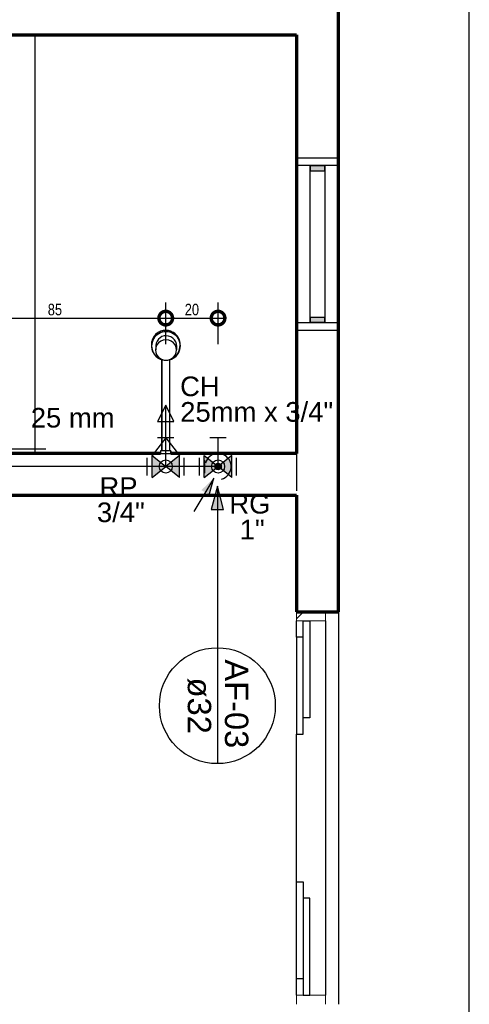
# Model space of a CAD drawing. Header units: millimetres. Extents: x -16331 to -10265, y -4113 to -3584.
# Tile 19 of 21: x -10321.65 to -10319.93, y -4103.8 to -4100.04. Entities that reach past the tile are written whole.
import ezdxf

# ---------------------------------------------------------------- set-up
doc = ezdxf.new("R2010")
doc.units = ezdxf.units.MM
for name, color, linetype in [('01 CONTORNO_dwg', 252, 'Continuous'), ('A-FLOR', 251, 'Continuous'), ('AF-Colunas', 4, 'Continuous'), ('AF-Condutos', 4, 'Continuous'), ('AF-Conexões', 4, 'Continuous'), ('AL-Textos conduto', 7, 'Continuous'), ('CV-Indicação coluna', 7, 'Continuous'), ('G-IMPT', 8, 'Continuous'), ('P-PIPE-IDEN', 7, 'Continuous'), ('Simbolos', 7, 'Continuous'), ('Simbolos_int', 8, 'Continuous'), ('Textos', 7, 'Continuous')]:
    doc.layers.add(name, color=color, linetype=linetype)
doc.styles.add('Arial', font='arial.ttf', dxfattribs={"height": 100})
doc.styles.add('Arial_4', font='arial.ttf', dxfattribs={"width": 0.8, "height": 0.044})
doc.styles.add('Arial_9', font='arial.ttf', dxfattribs={"height": 0.0625})
doc.dimstyles.new('COTAS', dxfattribs={"dimscale": 0.3048, "dimtxt": 0.044, "dimasz": 0.341207, "dimexe": 0.19685, "dimexo": 0.0625, "dimgap": 0.032808, "dimtad": 1, "dimdec": 0, "dimlfac": 100, "dimzin": 0, "dimdsep": 46, "dimtxsty": 'Arial_4', "dimblk1": 'DOTSMALL', "dimblk2": 'DOTSMALL', "dimsah": 1, "dimcen": 0.09, "dimdle": 0.065617, "dimazin": 0, "dimtfac": 1, "dimtdec": 0, "dimtix": 1, "dimtmove": 0, "dimatfit": 3, "dimfxl": 0.328084, "dimfxlon": 1, "dimtvp": 1, "dimtfill": 1, "dimtolj": 1, "dimtzin": 0, "dimarcsym": 2})

# ---------------------------------------------------------------- blocks, each defined once
blk = doc.blocks.new('Anotacao_Coluna - Coluna-1332778-9 COBERTURA')
at = {"layer": 'P-PIPE-IDEN'}
blk.add_line((-0.0062, 0), (0.0062, 0), dxfattribs=at)
blk.add_circle((0, 0), 0.0062, dxfattribs=at)
blk = doc.blocks.new('_DotSmall')
at = {"color": 0, "linetype": 'ByBlock', "const_width": 0.5}
blk.add_lwpolyline([(-0.0625, 0, 1), (0.0625, 0, 1)], format="xyb", close=True, dxfattribs=at)
blk = doc.blocks.new('*D178')
at = {"color": 0, "lineweight": -2, "transparency": 16777216}
for p, q in [((-10321.9359, -4101.2173), (-10321.9359, -4101.1179)), ((-10321.0889, -4101.2779), (-10321.0889, -4101.1179)), ((-10321.9559, -4101.1779), (-10321.0689, -4101.1779))]:
    blk.add_line(p, q, dxfattribs=at)
at = {"layer": 'Defpoints', "color": 0, "transparency": 16777216}
for p in [(-10321.0889, -4101.1779), (-10321.9359, -4101.2363), (-10321.0889, -4101.5101)]:
    blk.add_point(p, dxfattribs=at)
at = {"color": 0, "lineweight": -2, "transparency": 16777216, "xscale": 0.104, "yscale": 0.104, "zscale": 0.104, "rotation": 180}
blk.add_blockref('_DotSmall', (-10321.9359, -4101.1779), dxfattribs=at)
at = {"color": 0, "lineweight": -2, "transparency": 16777216, "xscale": 0.104, "yscale": 0.104, "zscale": 0.104}
blk.add_blockref('_DotSmall', (-10321.0889, -4101.1779), dxfattribs=at)
at = {"color": 0, "transparency": 16777216, "insert": (-10321.5124, -4101.1454), "char_height": 0.044, "attachment_point": 5, "style": 'Arial_4', "bg_fill": 3, "box_fill_scale": 1.1, "bg_fill_color": 256, "bg_fill_true_color": 13158600, "bg_fill_transparency": 0}
blk.add_mtext('\\A1;85', dxfattribs=at)
blk = doc.blocks.new('*D179')
at = {"color": 0, "lineweight": -2, "transparency": 16777216}
for p, q in [((-10321.0889, -4101.2779), (-10321.0889, -4101.1179)), ((-10320.889, -4101.2779), (-10320.889, -4101.1179)), ((-10321.1089, -4101.1779), (-10320.869, -4101.1779))]:
    blk.add_line(p, q, dxfattribs=at)
at = {"layer": 'Defpoints', "color": 0, "transparency": 16777216}
for p in [(-10320.889, -4101.1779), (-10321.0889, -4101.5101), (-10320.889, -4101.6352)]:
    blk.add_point(p, dxfattribs=at)
at = {"color": 0, "lineweight": -2, "transparency": 16777216, "xscale": 0.104, "yscale": 0.104, "zscale": 0.104, "rotation": 180}
blk.add_blockref('_DotSmall', (-10321.0889, -4101.1779), dxfattribs=at)
at = {"color": 0, "lineweight": -2, "transparency": 16777216, "xscale": 0.104, "yscale": 0.104, "zscale": 0.104}
blk.add_blockref('_DotSmall', (-10320.889, -4101.1779), dxfattribs=at)
at = {"color": 0, "transparency": 16777216, "insert": (-10320.989, -4101.1454), "char_height": 0.044, "attachment_point": 5, "style": 'Arial_4', "bg_fill": 3, "box_fill_scale": 1.1, "bg_fill_color": 256, "bg_fill_true_color": 13158600, "bg_fill_transparency": 0}
blk.add_mtext('\\A1;20', dxfattribs=at)
blk = doc.blocks.new('t2')
at = {"layer": '01 CONTORNO_dwg'}
h = blk.add_hatch(color=256, dxfattribs=at)
h.paths.add_polyline_path([(-10228.0301, -4123.1736), (-10228.0298, -4123.1701), (-10228.0301, -4123.1684)], flags=0)
h.paths.add_polyline_path([(-10228.0273, -4123.1521), (-10228.021, -4123.1393), (-10228.0134, -4123.1298), (-10228.0014, -4123.1213), (-10227.9881, -4123.1162), (-10227.9905, -4123.1165), (-10228.0027, -4123.1215), (-10228.014, -4123.1301), (-10228.0227, -4123.1413), (-10228.0272, -4123.1519)], flags=0)
blk.add_hatch(color=256, dxfattribs=at).paths.add_polyline_path([(-10227.9229, -4123.1521), (-10227.9282, -4123.1403), (-10227.9373, -4123.1292), (-10227.9481, -4123.1213), (-10227.9623, -4123.1159), (-10227.9609, -4123.1164), (-10227.9476, -4123.1219), (-10227.9362, -4123.1306), (-10227.9275, -4123.142), (-10227.9254, -4123.1465)], flags=0)
h = blk.add_hatch(color=256, dxfattribs=at)
h.paths.add_polyline_path([(-10227.948, -4123.2207), (-10227.9476, -4123.2205), (-10227.9448, -4123.2183)], flags=0)
h.paths.add_polyline_path([(-10227.9382, -4123.2134), (-10227.9362, -4123.2119), (-10227.9275, -4123.2007), (-10227.9218, -4123.1865), (-10227.9201, -4123.1734), (-10227.9207, -4123.173), (-10227.9224, -4123.1843), (-10227.9245, -4123.1929), (-10227.9305, -4123.2043), (-10227.9376, -4123.2127)], flags=0)
h.paths.add_polyline_path([(-10228.0119, -4123.2134), (-10228.02, -4123.204), (-10228.0257, -4123.1929), (-10228.0287, -4123.1808), (-10228.0297, -4123.1707), (-10228.0301, -4123.1738), (-10228.0282, -4123.1876), (-10228.0214, -4123.2024), (-10228.014, -4123.2119)], flags=0)
at = {"layer": 'G-IMPT', "true_color": 0x939598}
for points in [[(-10227.3722, -4122.5046), (-10227.3666, -4122.5046), (-10227.3666, -4122.4846), (-10227.4236, -4122.4846), (-10227.4236, -4122.5046)], [(-10227.3666, -4123.0846), (-10227.3666, -4123.0646), (-10227.4236, -4123.0646), (-10227.4236, -4123.0846)]]:
    blk.add_hatch(color=252, dxfattribs=at).paths.add_polyline_path(points, flags=0)
at = {"layer": '01 CONTORNO_dwg', "lineweight": 70}
for p, q in [((-10227.3151, -4124.1896), (-10227.3151, -4121.3796)), ((-10230.1951, -4121.9846), (-10227.4751, -4121.9846)), ((-10227.4751, -4121.9846), (-10227.4751, -4123.5846)), ((-10227.9951, -4123.5846), (-10230.1951, -4123.5846)), ((-10227.4751, -4123.5846), (-10227.9551, -4123.5846)), ((-10230.4608, -4123.7446), (-10227.4751, -4123.7446)), ((-10227.4751, -4123.7446), (-10227.4751, -4124.1896)), ((-10227.4751, -4124.1896), (-10227.3151, -4124.1896))]:
    blk.add_line(p, q, dxfattribs=at)
at = {"layer": '01 CONTORNO_dwg'}
for p, q in [((-10228.0301, -4123.1684), (-10228.0301, -4123.1736)), ((-10227.9201, -4123.1736), (-10227.9201, -4123.1684)), ((-10228.0131, -4123.1739), (-10228.0131, -4123.1892)), ((-10227.9331, -4123.1892), (-10227.9331, -4123.1739)), ((-10227.9901, -4123.226), (-10227.9901, -4123.5746)), ((-10227.9901, -4123.5746), (-10227.9901, -4123.226)), ((-10227.9601, -4123.5746), (-10227.9601, -4123.226)), ((-10227.96, -4123.5746), (-10227.96, -4123.2246)), ((-10227.9901, -4123.5746), (-10227.9951, -4123.5746)), ((-10227.9951, -4123.5746), (-10227.9951, -4123.5846)), ((-10227.9951, -4123.5746), (-10227.9951, -4123.5846)), ((-10227.9551, -4123.5746), (-10227.9951, -4123.5746)), ((-10227.9951, -4123.5846), (-10227.9751, -4123.5846)), ((-10227.9951, -4123.5846), (-10227.9551, -4123.5846)), ((-10227.9751, -4123.5846), (-10227.9551, -4123.5846)), ((-10227.9551, -4123.5746), (-10227.9601, -4123.5746)), ((-10227.9551, -4123.5846), (-10227.9551, -4123.5746)), ((-10227.9551, -4123.5746), (-10227.9551, -4123.5846)), ((-10227.4751, -4123.5746), (-10227.4751, -4123.727)), ((-10227.3151, -4124.1896), (-10227.3151, -4125.6896))]:
    blk.add_line(p, q, dxfattribs=at)
for centre, major_axis, ratio, start_param, end_param in [((-10227.9751, -4123.1687), (-0.055, 0), 0.984808, 4.712389, 6.508183), ((-10227.9741, -4123.174), (-0.055, 0), 0.986771, 4.712389, 7.853982), ((-10227.9751, -4123.1684), (-0.055, 0), 0.984808, 4.712389, 6.162408), ((-10227.9731, -4123.1742), (-0.04, 0), 0.984808, 4.712389, 6.409808), ((-10227.9751, -4123.1684), (-0.055, 0), 0.984808, 3.26237, 4.712389), ((-10227.9751, -4123.1687), (-0.055, 0), 0.984808, 2.916595, 4.712389), ((-10227.9741, -4123.174), (-0.0549, 0), 0.988552, 1.570796, 4.712389), ((-10227.9731, -4123.1742), (-0.04, 0), 0.984808, 2.882805, 4.712389), ((-10227.9751, -4123.1736), (-0.055, 0), 0.984808, 6.228991, 7.330383), ((-10227.9751, -4123.1684), (-0.055, 0), 0.984808, 6.27027, 6.283185), ((-10227.9741, -4123.1892), (-0.04, 0), 0.976997, 4.712389, 7.853982), ((-10227.9741, -4123.1892), (-0.04, 0), 0.976997, 1.570796, 4.712389), ((-10227.9751, -4123.1736), (-0.055, 0), 0.984808, 2.094395, 3.195787), ((-10227.9751, -4123.1684), (-0.055, 0), 0.984808, 3.141593, 3.154508), ((-10227.9731, -4123.1892), (-0.04, 0), 0.984808, 1.904802, 2.124408)]:
    blk.add_ellipse(centre, major_axis=major_axis, ratio=ratio, start_param=start_param, end_param=end_param, dxfattribs=at)
for points, knots in [([(-10227.9751, -4123.1146), (-10227.9799, -4123.1146), (-10227.9868, -4123.1154), (-10227.9958, -4123.1184), (-10228.0043, -4123.1224), (-10228.0119, -4123.128), (-10228.0182, -4123.1349), (-10228.0219, -4123.1401), (-10228.0247, -4123.1452), (-10228.0268, -4123.15), (-10228.0284, -4123.155), (-10228.0295, -4123.1601), (-10228.0301, -4123.1653), (-10228.0302, -4123.1722), (-10228.0295, -4123.1773), (-10228.0287, -4123.1808)], [0, 0, 0, 0, 0.142857, 0.214286, 0.285714, 0.428571, 0.5, 0.571429, 0.625, 0.678571, 0.732143, 0.785714, 0.839286, 0.892857, 1, 1, 1, 1]), ([(-10227.9215, -4123.1808), (-10227.9204, -4123.1762), (-10227.9197, -4123.1693), (-10227.9206, -4123.1601), (-10227.9227, -4123.151), (-10227.9266, -4123.1425), (-10227.932, -4123.1349), (-10227.9363, -4123.1301), (-10227.9407, -4123.1263), (-10227.9451, -4123.1232), (-10227.9496, -4123.1206), (-10227.9544, -4123.1184), (-10227.9594, -4123.1167), (-10227.9662, -4123.1151), (-10227.9715, -4123.1146), (-10227.9751, -4123.1146)], [0, 0, 0, 0, 0.142857, 0.214286, 0.285714, 0.428571, 0.5, 0.571429, 0.625, 0.678571, 0.732143, 0.785714, 0.839286, 0.892857, 1, 1, 1, 1]), ([(-10228.0287, -4123.1808), (-10228.0282, -4123.185), (-10228.0267, -4123.191), (-10228.0233, -4123.1987), (-10228.0203, -4123.2036), (-10228.0172, -4123.2078), (-10228.0141, -4123.2114), (-10228.0107, -4123.2146), (-10228.007, -4123.2176), (-10228.0031, -4123.2203), (-10227.9976, -4123.2233), (-10227.9932, -4123.225), (-10227.9901, -4123.226)], [0, 0, 0, 0, 0.2, 0.3, 0.4, 0.475, 0.55, 0.625, 0.7, 0.775, 0.85, 1, 1, 1, 1]), ([(-10227.9601, -4123.226), (-10227.956, -4123.2247), (-10227.9502, -4123.2223), (-10227.9431, -4123.2177), (-10227.9387, -4123.214), (-10227.935, -4123.2103), (-10227.932, -4123.2066), (-10227.9293, -4123.2028), (-10227.927, -4123.1987), (-10227.925, -4123.1944), (-10227.9229, -4123.1885), (-10227.9219, -4123.184), (-10227.9215, -4123.1808)], [0, 0, 0, 0, 0.2, 0.3, 0.4, 0.475, 0.55, 0.625, 0.7, 0.775, 0.85, 1, 1, 1, 1])]:
    blk.add_open_spline(points, degree=3, knots=knots, dxfattribs=at)
at = {"layer": 'A-FLOR'}
for p, q in [((-10226.8151, -4126.8046), (-10226.8151, -4118.6646)), ((-10228.4751, -4121.9846), (-10228.4751, -4123.5846))]:
    blk.add_line(p, q, dxfattribs=at)
at = {"layer": 'G-IMPT', "color": 252, "true_color": 0x939598}
for p, q in [((-10227.4751, -4122.4546), (-10227.3151, -4122.4546)), ((-10227.4751, -4122.4846), (-10227.4751, -4122.4546)), ((-10227.3151, -4122.4546), (-10227.3151, -4122.4846)), ((-10227.3151, -4122.4846), (-10227.4751, -4122.4846)), ((-10227.4236, -4122.4846), (-10227.4236, -4122.5046)), ((-10227.3666, -4122.4846), (-10227.4236, -4122.4846)), ((-10227.4226, -4122.4846), (-10227.3676, -4122.4846)), ((-10227.4226, -4123.0846), (-10227.4226, -4122.4846)), ((-10227.3676, -4122.4846), (-10227.3676, -4123.0846)), ((-10227.3666, -4122.5046), (-10227.3666, -4122.4846)), ((-10227.4236, -4122.5046), (-10227.3666, -4122.5046)), ((-10227.4751, -4123.0846), (-10227.3151, -4123.0846)), ((-10227.4751, -4123.1146), (-10227.4751, -4123.0846)), ((-10227.4236, -4123.0646), (-10227.4236, -4123.0846)), ((-10227.3666, -4123.0646), (-10227.4236, -4123.0646)), ((-10227.4236, -4123.0846), (-10227.3666, -4123.0846)), ((-10227.3676, -4123.0846), (-10227.4226, -4123.0846)), ((-10227.3666, -4123.0846), (-10227.3666, -4123.0646)), ((-10227.3151, -4123.0846), (-10227.3151, -4123.1146)), ((-10227.3151, -4123.1146), (-10227.4751, -4123.1146)), ((-10227.4751, -4124.2871), (-10227.4751, -4124.2246)), ((-10227.4501, -4124.2246), (-10227.4251, -4124.2246)), ((-10227.4501, -4124.5946), (-10227.4501, -4124.2246)), ((-10227.4251, -4124.2246), (-10227.4251, -4124.5946)), ((-10227.3651, -4124.2246), (-10227.3651, -4125.6546)), ((-10227.4501, -4124.2871), (-10227.4751, -4124.2871)), ((-10227.4751, -4124.2871), (-10227.4751, -4124.6571)), ((-10227.4501, -4124.6571), (-10227.4501, -4124.2871)), ((-10227.4251, -4124.5946), (-10227.4501, -4124.5946)), ((-10227.4751, -4124.6571), (-10227.4501, -4124.6571)), ((-10227.4751, -4125.2221), (-10227.4751, -4124.6571)), ((-10227.4751, -4125.2221), (-10227.4501, -4125.2221)), ((-10227.4751, -4125.5921), (-10227.4751, -4125.2221)), ((-10227.4501, -4125.2221), (-10227.4501, -4125.5921)), ((-10227.4251, -4125.2846), (-10227.4501, -4125.2846)), ((-10227.4501, -4125.2846), (-10227.4501, -4125.6546)), ((-10227.4251, -4125.6546), (-10227.4251, -4125.2846)), ((-10227.4501, -4125.5921), (-10227.4751, -4125.5921)), ((-10227.4751, -4125.6546), (-10227.4751, -4125.5921)), ((-10227.4501, -4125.6546), (-10227.4251, -4125.6546))]:
    blk.add_line(p, q, dxfattribs=at)
at = {"layer": 'G-IMPT', "color": 252, "linetype": 'Continuous', "true_color": 0x939598}
blk.add_line((-10227.4751, -4124.216), (-10227.4487, -4124.1896), dxfattribs=at)
at = {"layer": 'G-IMPT', "color": 252, "lineweight": 20, "true_color": 0x939598}
for p, q in [((-10227.4751, -4124.2246), (-10227.4751, -4124.1896)), ((-10227.4501, -4124.2246), (-10227.4751, -4124.2246)), ((-10227.3651, -4124.2246), (-10227.4251, -4124.2246)), ((-10227.3651, -4124.1896), (-10227.3651, -4124.2246)), ((-10227.4751, -4125.6546), (-10227.4501, -4125.6546)), ((-10227.4751, -4125.6896), (-10227.4751, -4125.6546)), ((-10227.4251, -4125.6546), (-10227.3651, -4125.6546)), ((-10227.3651, -4125.6546), (-10227.3651, -4125.6896))]:
    blk.add_line(p, q, dxfattribs=at)

msp = doc.modelspace()

# ---------------------------------------------------------------- hatches: boundary and pattern name
at = {"layer": 'AF-Colunas', "linetype": 'Continuous'}
msp.add_hatch(color=256, dxfattribs=at).paths.add_polyline_path([(-10320.8802, -4101.7361), (-10320.881, -4101.7354), (-10320.8818, -4101.7347), (-10320.8828, -4101.7341), (-10320.8837, -4101.7336), (-10320.8847, -4101.7332), (-10320.8858, -4101.7329), (-10320.8868, -4101.7327), (-10320.8879, -4101.7325), (-10320.889, -4101.7325), (-10320.8901, -4101.7325), (-10320.8912, -4101.7327), (-10320.8922, -4101.7329), (-10320.8933, -4101.7332), (-10320.8943, -4101.7336), (-10320.8953, -4101.7341), (-10320.8962, -4101.7347), (-10320.897, -4101.7354), (-10320.8978, -4101.7361), (-10320.8986, -4101.7369), (-10320.8992, -4101.7378), (-10320.8998, -4101.7387), (-10320.9003, -4101.7397), (-10320.9008, -4101.7407), (-10320.9011, -4101.7417), (-10320.9013, -4101.7428), (-10320.9015, -4101.7439), (-10320.9015, -4101.745), (-10320.9015, -4101.7461), (-10320.9013, -4101.7471), (-10320.9011, -4101.7482), (-10320.9008, -4101.7492), (-10320.9003, -4101.7503), (-10320.8998, -4101.7512), (-10320.8992, -4101.7521), (-10320.8986, -4101.753), (-10320.8978, -4101.7538), (-10320.897, -4101.7545), (-10320.8962, -4101.7552), (-10320.8953, -4101.7558), (-10320.8943, -4101.7563), (-10320.8933, -4101.7567), (-10320.8922, -4101.757), (-10320.8912, -4101.7573), (-10320.8901, -4101.7574), (-10320.889, -4101.7575), (-10320.8879, -4101.7574), (-10320.8868, -4101.7573), (-10320.8858, -4101.757), (-10320.8847, -4101.7567), (-10320.8837, -4101.7563), (-10320.8828, -4101.7558), (-10320.8818, -4101.7552), (-10320.881, -4101.7545), (-10320.8802, -4101.7538), (-10320.8794, -4101.753), (-10320.8788, -4101.7521), (-10320.8782, -4101.7512), (-10320.8777, -4101.7503), (-10320.8773, -4101.7492), (-10320.8769, -4101.7482), (-10320.8767, -4101.7471), (-10320.8766, -4101.7461), (-10320.8765, -4101.745), (-10320.8766, -4101.7439), (-10320.8767, -4101.7428), (-10320.8769, -4101.7417), (-10320.8773, -4101.7407), (-10320.8777, -4101.7397), (-10320.8782, -4101.7387), (-10320.8788, -4101.7378), (-10320.8794, -4101.7369)])
at = {"layer": 'AF-Colunas'}
msp.add_hatch(color=256, dxfattribs=at).paths.add_polyline_path([(-10320.9047, -4101.7893), (-10320.9526, -4101.8352), (-10320.9233, -4101.853)])
at = {"layer": 'CV-Indicação coluna'}
msp.add_hatch(color=256, dxfattribs=at).paths.add_polyline_path([(-10320.8917, -4101.8205), (-10320.9156, -4101.9098), (-10320.8678, -4101.9098)])
at = {"layer": 'Simbolos', "linetype": 'Continuous'}
for points in [[(-10321.1414, -4101.7869), (-10321.1414, -4101.7029), (-10321.0889, -4101.7449)], [(-10321.0889, -4101.7449), (-10321.0364, -4101.7869), (-10321.0364, -4101.7029)], [(-10320.9415, -4101.787), (-10320.9415, -4101.703), (-10320.889, -4101.745)], [(-10320.889, -4101.745), (-10320.8365, -4101.787), (-10320.8365, -4101.703)]]:
    msp.add_hatch(color=256, dxfattribs=at).paths.add_polyline_path(points)

# ---------------------------------------------------------------- linework, layer by layer
at = {"layer": 'AF-Colunas'}
for p, q in [((-10320.9047, -4101.7893), (-10320.982, -4101.9167)), ((-10320.9233, -4101.853), (-10320.9047, -4101.7893))]:
    msp.add_line(p, q, dxfattribs=at)
msp.add_circle((-10320.889, -4101.745), 0.0125, dxfattribs=at)
at = {"layer": 'AF-Condutos'}
for q in [(-10322.0388, -4101.745), (-10321.0182, -4101.745)]:
    msp.add_line((-10320.9389, -4101.745), q, dxfattribs=at)
msp.add_lwpolyline([(-10320.8761, -4101.7933), (-10320.8688, -4101.7907), (-10320.8619, -4101.787), (-10320.8558, -4101.7823), (-10320.8504, -4101.7767), (-10320.846, -4101.7704), (-10320.8425, -4101.7634), (-10320.8402, -4101.756), (-10320.8391, -4101.7484), (-10320.8392, -4101.7406), (-10320.8405, -4101.733), (-10320.8429, -4101.7256), (-10320.8465, -4101.7187), (-10320.851, -4101.7125), (-10320.8565, -4101.707), (-10320.8628, -4101.7024), (-10320.8696, -4101.6989), (-10320.877, -4101.6964), (-10320.8846, -4101.6952), (-10320.8924, -4101.6951), (-10320.9001, -4101.6962), (-10320.9075, -4101.6985), (-10320.9144, -4101.7019), (-10320.9208, -4101.7064), (-10320.9264, -4101.7117), (-10320.931, -4101.7179), (-10320.9347, -4101.7247), (-10320.9373, -4101.732)], dxfattribs=at)
at = {"layer": 'AF-Conexões'}
for p, q in [((-10321.0889, -4101.5101), (-10321.1201, -4101.5726)), ((-10321.0889, -4101.6351), (-10321.0889, -4101.5101)), ((-10321.0576, -4101.5726), (-10321.0889, -4101.5101)), ((-10321.1201, -4101.5726), (-10321.0576, -4101.5726)), ((-10320.9389, -4101.7701), (-10320.9389, -4101.7201)), ((-10320.9389, -4101.7701), (-10320.9389, -4101.7201)), ((-10320.8889, -4101.745), (-10320.9389, -4101.7451)), ((-10320.8889, -4101.745), (-10320.9389, -4101.7451))]:
    msp.add_line(p, q, dxfattribs=at)
for centre in [(-10321.0889, -4101.745), (-10320.889, -4101.745), (-10320.889, -4101.745), (-10320.889, -4101.745)]:
    msp.add_circle(centre, 0.025, dxfattribs=at)
at = {"layer": 'CV-Indicação coluna'}
for p, q in [((-10320.8917, -4101.8205), (-10320.9156, -4101.9098)), ((-10320.8678, -4101.9098), (-10320.8917, -4101.8205)), ((-10320.8917, -4101.8205), (-10320.8917, -4102.4373)), ((-10320.9156, -4101.9098), (-10320.8678, -4101.9098))]:
    msp.add_line(p, q, dxfattribs=at)
at = {"layer": 'P-PIPE-IDEN'}
msp.add_lwpolyline([(-10321.547, -4101.6785), (-10321.747, -4101.6785)], dxfattribs=at)
at = {"layer": 'Simbolos'}
for p, q in [((-10321.0889, -4101.6351), (-10321.1414, -4101.7029)), ((-10321.0574, -4101.6351), (-10321.1204, -4101.6351)), ((-10321.0889, -4101.6351), (-10321.0364, -4101.7029)), ((-10321.0889, -4101.7449), (-10321.0889, -4101.6351)), ((-10320.8575, -4101.6352), (-10320.9205, -4101.6352)), ((-10320.889, -4101.745), (-10320.889, -4101.6352)), ((-10321.1414, -4101.7029), (-10321.0889, -4101.745)), ((-10321.1414, -4101.7869), (-10321.1414, -4101.7029)), ((-10321.0364, -4101.7029), (-10321.0889, -4101.7449)), ((-10321.0364, -4101.7869), (-10321.0364, -4101.7029)), ((-10320.9415, -4101.787), (-10320.9415, -4101.703)), ((-10320.9415, -4101.703), (-10320.889, -4101.7451)), ((-10320.8365, -4101.703), (-10320.889, -4101.745)), ((-10320.8365, -4101.787), (-10320.8365, -4101.703)), ((-10321.1414, -4101.7869), (-10321.0889, -4101.7449)), ((-10321.0364, -4101.7869), (-10321.0889, -4101.7449)), ((-10320.9415, -4101.787), (-10320.889, -4101.745)), ((-10320.8365, -4101.787), (-10320.889, -4101.745))]:
    msp.add_line(p, q, dxfattribs=at)
at = {"layer": 'Simbolos_int'}
for p, q in [((-10321.1596, -4101.7787), (-10321.1596, -4101.7115)), ((-10321.0182, -4101.7787), (-10321.0182, -4101.7115)), ((-10320.9597, -4101.7788), (-10320.9597, -4101.7116)), ((-10320.8183, -4101.7788), (-10320.8183, -4101.7116))]:
    msp.add_line(p, q, dxfattribs=at)

# ---------------------------------------------------------------- block references
at = {"layer": 'CV-Indicação coluna', "xscale": 35.72792670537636, "yscale": 35.72792670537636, "zscale": 35.72792670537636, "rotation": 270}
msp.add_blockref('Anotacao_Coluna - Coluna-1332778-9 COBERTURA', (-10320.8917, -4102.6589), dxfattribs=at)

# ---------------------------------------------------------------- texts
at = {"layer": 'AL-Textos conduto', "insert": (-10321.6045, -4101.5971), "char_height": 0.075, "width": 0.640358, "attachment_point": 7, "line_spacing_factor": 0.6, "style": 'Arial'}
msp.add_mtext('25 mm', dxfattribs=at)
at = {"layer": 'CV-Indicação coluna', "char_height": 0.08932, "attachment_point": 1, "rotation": 270, "style": 'Arial_9'}
for s, insert, width in [('AF-03', (-10320.7734, -4102.4818), 0.426775), ('ø32', (-10320.9153, -4102.5515), 0.257784)]:
    msp.add_mtext(s, dxfattribs=dict(at, insert=insert, width=width))
at = {"layer": 'Textos', "char_height": 0.075, "attachment_point": 8, "line_spacing_factor": 0.6, "style": 'Arial'}
for s, insert, width in [('CH', (-10320.9584, -4101.4772), 0.302744), ('25mm x 3/4"', (-10320.7413, -4101.5747), 1.169017), ('RP', (-10321.2694, -4101.861), 0.302744), ('RG', (-10320.7674, -4101.9258), 0.302744), ('3/4"', (-10321.2604, -4101.9585), 1.169017), ('1"', (-10320.7585, -4102.0233), 1.169017)]:
    msp.add_mtext(s, dxfattribs=dict(at, insert=insert, width=width))

# ---------------------------------------------------------------- next in the draw order: dimensions: what is measured, and where the dimension line sits
dim = msp.add_linear_dim(base=(-10321.0889, -4101.1779), p1=(-10321.9359, -4101.2363), p2=(-10321.0889, -4101.5101), dimstyle='COTAS', override={"dimpost": '<>'})
dim.commit()
dim.dimension.update_dxf_attribs({"geometry": '*D178', "text_midpoint": (-10321.5124, -4101.1454)})

# ---------------------------------------------------------------- next in the draw order: dimensions: what is measured, and where the dimension line sits
dim = msp.add_linear_dim(base=(-10320.889, -4101.1779), p1=(-10321.0889, -4101.5101), p2=(-10320.889, -4101.6352), dimstyle='COTAS', override={"dimpost": '<>'})
dim.commit()
dim.dimension.update_dxf_attribs({"geometry": '*D179', "text_midpoint": (-10320.989, -4101.1454)})

# ---------------------------------------------------------------- next in the draw order: block references
msp.add_blockref('t2', (-93.1138, 21.8896))

doc.saveas('drawing.dxf')
